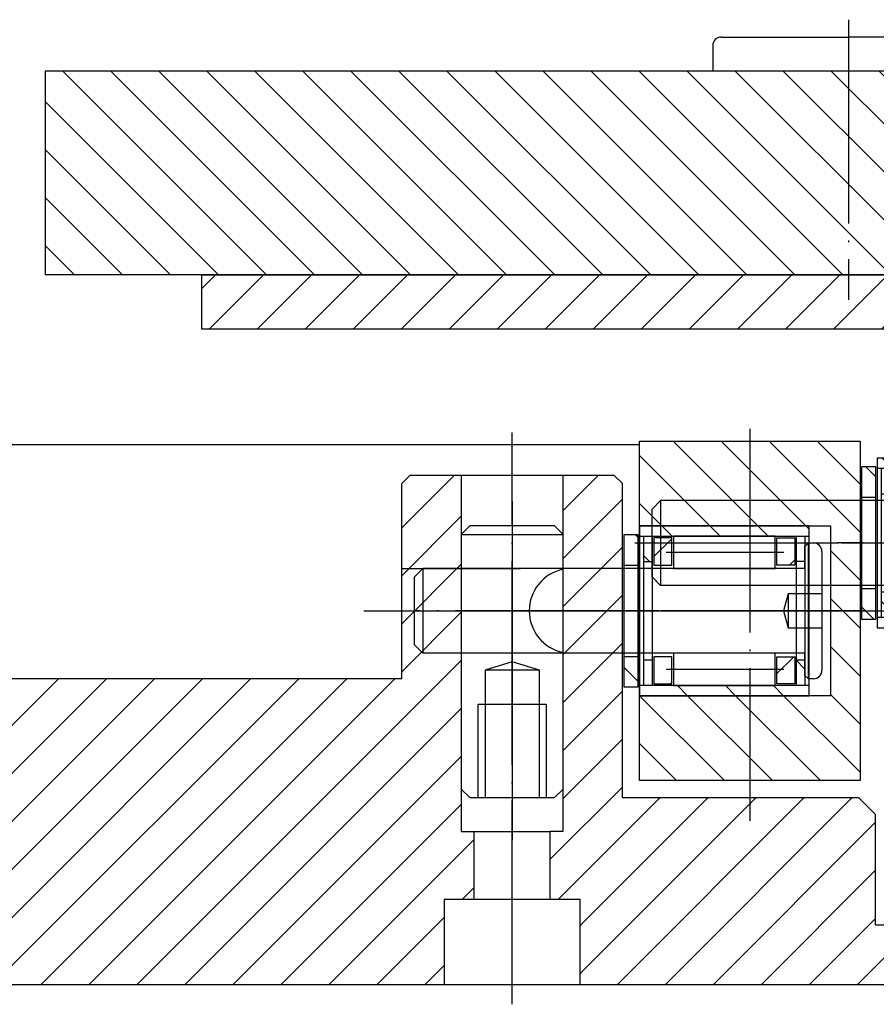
# Model space of a CAD drawing. Extents: x -1763 to 4575, y -3429 to 1051.
# Tile 53 of 80: x 3044 to 3095, y -2497 to -2439. Entities that reach past the tile are written whole.
import ezdxf

# ---------------------------------------------------------------- set-up
doc = ezdxf.new("R2010")
doc.units = 0
doc.linetypes.add('DASHED', pattern=[15, 7, -8])
doc.linetypes.add('DOT_CENTER', pattern=[14, 12, -1, 0, -1])
doc.layers.get('0').update_dxf_attribs({"linetype": 'CONTINUOUS'})
doc.layers.add('1', color=7, linetype='CONTINUOUS')
pattern_1 = [(135, (1e-14, 0), (-1.4142135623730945, -1.414213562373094), [])]
pattern_2 = [(45.00000000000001, (1e-14, 0), (-1.4142135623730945, 1.4142135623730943), [])]
pattern_3 = [(45, (0, 0), (-1.414213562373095, 1.4142135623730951), [])]
pattern_4 = [(135, (172.8808969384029, 252.1394271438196), (-1.4142135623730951, -1.414213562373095), [])]
pattern_5 = [(135, (0, 0), (-1.4142135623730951, -1.414213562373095), [])]
pattern_6 = [(135, (189.2646524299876, 256.1394271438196), (-1.4142135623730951, -1.414213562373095), [])]
pattern_7 = [(45, (6e-14, 435.1579374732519), (-1.414213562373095, 1.4142135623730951), [])]

# ---------------------------------------------------------------- blocks, each defined once
blk = doc.blocks.new('HEADPLATE__22', base_point=(3436, -2504.751241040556))
at = {"layer": '1', "color": 1, "linetype": 'CONTINUOUS'}
blk.add_line((3027, -2463.751241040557), (3081, -2463.751241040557), dxfattribs=at)
blk = doc.blocks.new('TSK_APM90__23', base_point=(2940, -2520.158101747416))
at = {"layer": '1'}
blk.add_blockref('HEADPLATE__22', (3436, -2504.751241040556), dxfattribs=at)
blk = doc.blocks.new('BEARING1_T__S__24', base_point=(276.8067011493, -508.9838387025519))
at = {"layer": '1', "linetype": 'CONTINUOUS'}
h = blk.add_hatch(dxfattribs=at)
h.set_pattern_fill('USER', color=1, scale=2, angle=45.00000000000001, pattern_type=0)
h.set_pattern_definition(pattern_2)
h.paths.add_polyline_path([(300.0894415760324, -498.9838387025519), (290.0894415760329, -498.9838387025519), (290.0894415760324, -499.5838387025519), (290.3394415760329, -499.5838387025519), (290.8394415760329, -499.5838387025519), (292.0894415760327, -499.5838387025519), (298.0894415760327, -499.5838387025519), (299.3394415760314, -499.5838387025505), (299.8394415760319, -499.5838387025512), (300.0894415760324, -499.5838387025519)])
h = blk.add_hatch(dxfattribs=at)
h.set_pattern_fill('USER', color=1, scale=2, angle=45, pattern_type=0)
h.set_pattern_definition(pattern_3)
h.paths.add_polyline_path([(290.8394415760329, -499.5838387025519), (290.8394415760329, -501.0838387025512), (290.3394415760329, -501.0838387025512), (290.3394415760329, -499.5838387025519)])
h = blk.add_hatch(dxfattribs=at)
h.set_pattern_fill('USER', color=1, scale=2, angle=135, pattern_type=0)
h.set_pattern_definition(pattern_1)
h.paths.add_polyline_path([(291.9894415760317, -499.6838387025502), (290.9394415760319, -499.6838387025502), (290.9394415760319, -501.2838387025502), (291.9894415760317, -501.2838387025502)])
h = blk.add_hatch(dxfattribs=at)
h.set_pattern_fill('USER', color=1, scale=2, angle=135, pattern_type=0)
h.set_pattern_definition(pattern_1)
h.paths.add_polyline_path([(299.2394415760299, -499.6838387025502), (298.1894415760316, -499.6838387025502), (298.1894415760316, -501.2838387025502), (299.2394415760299, -501.2838387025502)])
h = blk.add_hatch(dxfattribs=at)
h.set_pattern_fill('USER', color=1, scale=2, angle=45.00000000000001, pattern_type=0)
h.set_pattern_definition(pattern_2)
h.paths.add_polyline_path([(299.8394415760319, -499.5838387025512), (299.3394415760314, -499.5838387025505), (299.339441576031, -501.0838387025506), (299.8394415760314, -501.0838387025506)])
h = blk.add_hatch(dxfattribs=at)
h.set_pattern_fill('USER', color=1, scale=2, angle=45, pattern_type=0)
h.set_pattern_definition(pattern_3)
h.paths.add_polyline_path([(290.8394415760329, -506.8838387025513), (290.8394415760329, -508.3838387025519), (290.3394415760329, -508.3838387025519), (290.3394415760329, -506.8838387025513)])
h = blk.add_hatch(dxfattribs=at)
h.set_pattern_fill('USER', color=1, scale=2, angle=135, pattern_type=0)
h.set_pattern_definition(pattern_1)
h.paths.add_polyline_path([(291.9894415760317, -506.6838387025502), (290.9394415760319, -506.6838387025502), (290.9394415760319, -508.2838387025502), (291.9894415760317, -508.2838387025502)])
h = blk.add_hatch(dxfattribs=at)
h.set_pattern_fill('USER', color=1, scale=2, angle=135, pattern_type=0)
h.set_pattern_definition(pattern_1)
h.paths.add_polyline_path([(299.2394415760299, -506.6838387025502), (298.1894415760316, -506.6838387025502), (298.1894415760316, -508.2838387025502), (299.2394415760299, -508.2838387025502)])
h = blk.add_hatch(dxfattribs=at)
h.set_pattern_fill('USER', color=1, scale=2, angle=45.00000000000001, pattern_type=0)
h.set_pattern_definition(pattern_2)
h.paths.add_polyline_path([(299.839441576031, -506.8838387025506), (299.339441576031, -506.8838387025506), (299.339441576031, -508.3838387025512), (299.8394415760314, -508.383838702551)])
h = blk.add_hatch(dxfattribs=at)
h.set_pattern_fill('USER', color=1, scale=2, angle=45.00000000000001, pattern_type=0)
h.set_pattern_definition(pattern_2)
h.paths.add_polyline_path([(298.0894415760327, -508.3838387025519), (292.0894415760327, -508.3838387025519), (290.8394415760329, -508.3838387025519), (290.3394415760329, -508.3838387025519), (290.0894415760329, -508.3838387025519), (290.0894415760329, -508.9838387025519), (300.0894415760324, -508.9838387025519), (300.0894415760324, -508.3838387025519), (299.8394415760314, -508.383838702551), (299.339441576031, -508.3838387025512)])
at = {"layer": '1', "color": 1, "linetype": 'CONTINUOUS'}
for p, q in [((290.0894415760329, -498.9838387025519), (300.0894415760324, -498.9838387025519)), ((290.0894415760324, -499.5838387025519), (290.0894415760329, -498.9838387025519)), ((300.0894415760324, -498.9838387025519), (300.0894415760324, -499.5838387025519)), ((290.0894415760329, -508.3838387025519), (290.0894415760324, -499.5838387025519)), ((290.3394415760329, -499.5838387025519), (290.0894415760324, -499.5838387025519)), ((290.3394415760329, -499.5838387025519), (290.3394415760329, -501.0838387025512)), ((290.8394415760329, -499.5838387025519), (290.3394415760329, -499.5838387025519)), ((290.8394415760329, -501.0838387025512), (290.8394415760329, -499.5838387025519)), ((292.0894415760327, -499.5838387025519), (290.8394415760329, -499.5838387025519)), ((290.9394415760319, -499.6838387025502), (290.9394415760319, -501.2838387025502)), ((291.9894415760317, -499.6838387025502), (290.9394415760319, -499.6838387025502)), ((291.9894415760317, -501.2838387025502), (291.9894415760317, -499.6838387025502)), ((292.0894415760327, -499.5838387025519), (298.0894415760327, -499.5838387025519)), ((292.0894415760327, -501.4838387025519), (292.0894415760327, -499.5838387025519)), ((298.0894415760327, -499.5838387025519), (292.0894415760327, -499.5838387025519)), ((299.3394415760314, -499.5838387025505), (298.0894415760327, -499.5838387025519)), ((298.0894415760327, -499.5838387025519), (298.0894415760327, -501.4838387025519)), ((298.1894415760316, -499.6838387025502), (299.2394415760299, -499.6838387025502)), ((298.1894415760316, -501.2838387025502), (298.1894415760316, -499.6838387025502)), ((299.2394415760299, -499.6838387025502), (299.2394415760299, -501.2838387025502)), ((299.8394415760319, -499.5838387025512), (299.3394415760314, -499.5838387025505)), ((299.3394415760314, -499.5838387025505), (299.339441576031, -501.0838387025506)), ((299.8394415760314, -501.0838387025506), (299.8394415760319, -499.5838387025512)), ((300.0894415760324, -499.5838387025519), (299.8394415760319, -499.5838387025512)), ((300.0894415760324, -499.5838387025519), (300.0894415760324, -508.3838387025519)), ((290.3394415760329, -501.0838387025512), (290.8394415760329, -501.0838387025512)), ((290.3394415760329, -501.0838387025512), (290.3394415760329, -506.8838387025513)), ((290.8394415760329, -506.8838387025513), (290.8394415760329, -501.0838387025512)), ((299.339441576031, -501.0838387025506), (299.339441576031, -506.8838387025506)), ((299.8394415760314, -501.0838387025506), (299.339441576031, -501.0838387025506)), ((299.839441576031, -506.8838387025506), (299.8394415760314, -501.0838387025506)), ((290.9394415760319, -501.2838387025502), (291.9894415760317, -501.2838387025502)), ((298.0894415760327, -501.4838387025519), (292.0894415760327, -501.4838387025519)), ((299.2394415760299, -501.2838387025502), (298.1894415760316, -501.2838387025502)), ((290.3394415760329, -506.8838387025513), (290.8394415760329, -506.8838387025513)), ((290.3394415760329, -506.8838387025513), (290.3394415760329, -508.3838387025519)), ((290.8394415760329, -508.3838387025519), (290.8394415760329, -506.8838387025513)), ((290.9394415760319, -506.6838387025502), (290.9394415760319, -508.2838387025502)), ((291.9894415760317, -506.6838387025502), (290.9394415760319, -506.6838387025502)), ((291.9894415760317, -508.2838387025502), (291.9894415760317, -506.6838387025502)), ((292.0894415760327, -506.4838387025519), (298.0894415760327, -506.4838387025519)), ((292.0894415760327, -508.3838387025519), (292.0894415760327, -506.4838387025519)), ((298.0894415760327, -506.4838387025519), (298.0894415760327, -508.3838387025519)), ((298.1894415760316, -508.2838387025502), (298.1894415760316, -506.6838387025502)), ((298.1894415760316, -506.6838387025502), (299.2394415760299, -506.6838387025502)), ((299.2394415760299, -506.6838387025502), (299.2394415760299, -508.2838387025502)), ((299.339441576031, -506.8838387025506), (299.339441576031, -508.3838387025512)), ((299.339441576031, -506.8838387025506), (299.839441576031, -506.8838387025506)), ((299.8394415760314, -508.383838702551), (299.839441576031, -506.8838387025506)), ((290.0894415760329, -508.9838387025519), (290.0894415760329, -508.3838387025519)), ((290.0894415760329, -508.3838387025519), (290.3394415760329, -508.3838387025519)), ((290.3394415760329, -508.3838387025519), (290.8394415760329, -508.3838387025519)), ((290.8394415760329, -508.3838387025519), (292.0894415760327, -508.3838387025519)), ((290.9394415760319, -508.2838387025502), (291.9894415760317, -508.2838387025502)), ((298.0894415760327, -508.3838387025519), (292.0894415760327, -508.3838387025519)), ((292.0894415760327, -508.3838387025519), (298.0894415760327, -508.3838387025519)), ((298.0894415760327, -508.3838387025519), (299.339441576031, -508.3838387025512)), ((299.2394415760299, -508.2838387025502), (298.1894415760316, -508.2838387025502)), ((299.339441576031, -508.3838387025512), (299.8394415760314, -508.383838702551)), ((299.8394415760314, -508.383838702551), (300.0894415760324, -508.3838387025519)), ((300.0894415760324, -508.3838387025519), (300.0894415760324, -508.9838387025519)), ((300.0894415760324, -508.9838387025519), (290.0894415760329, -508.9838387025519))]:
    blk.add_line(p, q, dxfattribs=at)
at = {"layer": '1', "color": 1, "linetype": 'DOT_CENTER'}
for p, q in [((298.5222265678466, -500.5338387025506), (291.5882949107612, -500.5338387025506)), ((286.8067011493, -503.9838387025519), (302.39741196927, -503.9838387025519)), ((291.5882949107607, -507.4338387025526), (298.5222265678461, -507.4338387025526))]:
    blk.add_line(p, q, dxfattribs=at)
blk = doc.blocks.new('WASHER_CAMROLL__25', base_point=(3078.905498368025, -2478.051241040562))
at = {"layer": '1', "linetype": 'CONTINUOUS'}
h = blk.add_hatch(dxfattribs=at)
h.set_pattern_fill('USER', color=6, scale=2, angle=135, pattern_type=0)
h.set_pattern_definition(pattern_4)
h.paths.add_polyline_path([(3080.9, -2469.051241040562), (3080.1, -2469.051241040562), (3080.1, -2470.851241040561), (3080.9, -2470.851241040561)])
h = blk.add_hatch(dxfattribs=at)
h.set_pattern_fill('USER', color=6, scale=2, angle=135, pattern_type=0)
h.set_pattern_definition(pattern_4)
h.paths.add_polyline_path([(3080.9, -2476.251241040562), (3080.1, -2476.251241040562), (3080.1, -2478.051241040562), (3080.9, -2478.051241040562)])
at = {"layer": '1', "color": 6, "linetype": 'CONTINUOUS'}
for p, q in [((3080.1, -2470.851241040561), (3080.1, -2469.051241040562)), ((3080.1, -2469.051241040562), (3080.9, -2469.051241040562)), ((3080.9, -2469.051241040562), (3080.9, -2470.851241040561)), ((3080.1, -2476.251241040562), (3080.1, -2470.851241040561)), ((3080.1, -2470.851241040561), (3080.9, -2470.851241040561)), ((3080.9, -2470.851241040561), (3080.9, -2476.251241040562)), ((3080.9, -2476.251241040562), (3080.1, -2476.251241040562)), ((3080.1, -2478.051241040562), (3080.1, -2476.251241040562)), ((3080.9, -2476.251241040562), (3080.9, -2478.051241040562)), ((3080.9, -2478.051241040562), (3080.1, -2478.051241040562))]:
    blk.add_line(p, q, dxfattribs=at)
at = {"layer": '1', "color": 6, "linetype": 'DOT_CENTER'}
blk.add_line((3078.905498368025, -2473.551241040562), (3082.197198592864, -2473.551241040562), dxfattribs=at)
blk = doc.blocks.new('SHAFT_CAMROLL__26', base_point=(3066.477834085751, -2477.551241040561))
at = {"layer": '1', "color": 3, "linetype": 'CONTINUOUS'}
for p, q in [((3090.95, -2469.551241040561), (3090.75, -2469.751241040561)), ((3090.95, -2477.551241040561), (3090.95, -2469.551241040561)), ((3090.95, -2469.551241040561), (3091.25, -2469.551241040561)), ((3090.75, -2471.051241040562), (3090.75, -2469.751241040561)), ((3091.75, -2470.051241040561), (3091.75, -2472.551241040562)), ((3068.25, -2471.051241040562), (3067.75, -2471.551241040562)), ((3068.25, -2471.051241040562), (3068.25, -2476.051241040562)), ((3090.75, -2471.051241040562), (3068.25, -2471.051241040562)), ((3090.75, -2471.051241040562), (3090.75, -2476.051241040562)), ((3067.75, -2475.551241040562), (3067.75, -2471.551241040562)), ((3091.75, -2472.551241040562), (3091.75, -2477.051241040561)), ((3068.25, -2476.051241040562), (3067.75, -2475.551241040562)), ((3090.75, -2476.051241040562), (3068.25, -2476.051241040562)), ((3090.75, -2477.351241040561), (3090.75, -2476.051241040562)), ((3090.75, -2477.351241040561), (3090.95, -2477.551241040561)), ((3091.25, -2477.551241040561), (3090.95, -2477.551241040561))]:
    blk.add_line(p, q, dxfattribs=at)
at = {"layer": '1', "color": 3, "linetype": 'DASHED'}
for p, q in [((3089.75, -2472.551241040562), (3089.482050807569, -2473.551241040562)), ((3089.75, -2472.551241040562), (3089.75, -2473.551241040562)), ((3091.75, -2472.551241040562), (3089.75, -2472.551241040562)), ((3089.482050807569, -2473.551241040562), (3089.75, -2474.551241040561)), ((3089.75, -2473.551241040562), (3089.75, -2474.551241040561)), ((3089.75, -2474.551241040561), (3091.75, -2474.551241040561))]:
    blk.add_line(p, q, dxfattribs=at)
at = {"layer": '1', "color": 3, "linetype": 'DOT_CENTER'}
for p, q in [((3066.477834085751, -2473.551241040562), (3089.482050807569, -2473.551241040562)), ((3089.482050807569, -2473.551241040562), (3089.75, -2473.551241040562)), ((3089.75, -2473.551241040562), (3093.743672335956, -2473.551241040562))]:
    blk.add_line(p, q, dxfattribs=at)
at = {"layer": '1', "color": 3, "linetype": 'CONTINUOUS'}
for centre, start, end in [((3091.25, -2470.051241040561), 0, 90), ((3091.25, -2477.051241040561), -90, 0)]:
    blk.add_arc(centre, 0.5, start, end, dxfattribs=at)
at = {"layer": '1', "yscale": -1, "rotation": 180}
blk.add_blockref('BEARING1_T__S__24', (3104.282740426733, -2478.5512410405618), dxfattribs=at)
at = {"layer": '1'}
blk.add_blockref('WASHER_CAMROLL__25', (3078.905498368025, -2478.051241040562), dxfattribs=at)
blk = doc.blocks.new('CAMROLL_ASSY__27', base_point=(3074.477834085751, -2480.051241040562))
at = {"layer": '1'}
blk.add_blockref('SHAFT_CAMROLL__26', (3066.477834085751, -2477.551241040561), dxfattribs=at)
blk = doc.blocks.new('WASHER_CAMROLL__30', base_point=(3092.905498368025, -2474.051241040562))
at = {"layer": '1', "linetype": 'CONTINUOUS'}
h = blk.add_hatch(dxfattribs=at)
h.set_pattern_fill('USER', color=6, scale=2, angle=135, pattern_type=0)
h.set_pattern_definition(pattern_6)
h.paths.add_polyline_path([(3094.900000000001, -2465.051241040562), (3094.1, -2465.051241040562), (3094.1, -2466.851241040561), (3094.900000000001, -2466.851241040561)])
h = blk.add_hatch(dxfattribs=at)
h.set_pattern_fill('USER', color=6, scale=2, angle=135, pattern_type=0)
h.set_pattern_definition(pattern_6)
h.paths.add_polyline_path([(3094.900000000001, -2472.251241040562), (3094.1, -2472.251241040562), (3094.1, -2474.051241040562), (3094.900000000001, -2474.051241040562)])
at = {"layer": '1', "color": 6, "linetype": 'CONTINUOUS'}
for p, q in [((3094.1, -2466.851241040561), (3094.1, -2465.051241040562)), ((3094.1, -2465.051241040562), (3094.900000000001, -2465.051241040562)), ((3094.900000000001, -2465.051241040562), (3094.900000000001, -2466.851241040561)), ((3094.1, -2472.251241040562), (3094.1, -2466.851241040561)), ((3094.1, -2466.851241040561), (3094.900000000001, -2466.851241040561)), ((3094.900000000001, -2466.851241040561), (3094.900000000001, -2472.251241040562)), ((3094.900000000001, -2472.251241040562), (3094.1, -2472.251241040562)), ((3094.1, -2474.051241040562), (3094.1, -2472.251241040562)), ((3094.900000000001, -2472.251241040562), (3094.900000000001, -2474.051241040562)), ((3094.900000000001, -2474.051241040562), (3094.1, -2474.051241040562))]:
    blk.add_line(p, q, dxfattribs=at)
at = {"layer": '1', "color": 6, "linetype": 'DOT_CENTER'}
blk.add_line((3092.905498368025, -2469.551241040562), (3096.197198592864, -2469.551241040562), dxfattribs=at)
blk = doc.blocks.new('SHAFT_CAMROLL__31', base_point=(3080.477834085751, -2473.551241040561))
at = {"layer": '1', "color": 3, "linetype": 'CONTINUOUS'}
for p, q in [((3104.95, -2465.551241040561), (3104.75, -2465.751241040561)), ((3104.95, -2473.551241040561), (3104.95, -2465.551241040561)), ((3104.95, -2465.551241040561), (3105.25, -2465.551241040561)), ((3104.75, -2467.051241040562), (3104.75, -2465.751241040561)), ((3105.75, -2466.051241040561), (3105.75, -2468.551241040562)), ((3082.25, -2467.051241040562), (3081.75, -2467.551241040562)), ((3082.25, -2467.051241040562), (3082.25, -2472.051241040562)), ((3104.75, -2467.051241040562), (3082.25, -2467.051241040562)), ((3104.75, -2467.051241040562), (3104.75, -2472.051241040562)), ((3081.75, -2471.551241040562), (3081.75, -2467.551241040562)), ((3105.75, -2468.551241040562), (3105.75, -2473.051241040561)), ((3082.25, -2472.051241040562), (3081.75, -2471.551241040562)), ((3104.75, -2472.051241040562), (3082.25, -2472.051241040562)), ((3104.75, -2473.351241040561), (3104.75, -2472.051241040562)), ((3104.75, -2473.351241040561), (3104.95, -2473.551241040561)), ((3105.25, -2473.551241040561), (3104.95, -2473.551241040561))]:
    blk.add_line(p, q, dxfattribs=at)
at = {"layer": '1', "color": 3, "linetype": 'DASHED'}
for p, q in [((3103.75, -2468.551241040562), (3103.482050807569, -2469.551241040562)), ((3103.75, -2468.551241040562), (3103.75, -2469.551241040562)), ((3105.75, -2468.551241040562), (3103.75, -2468.551241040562)), ((3103.482050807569, -2469.551241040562), (3103.75, -2470.551241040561)), ((3103.75, -2469.551241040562), (3103.75, -2470.551241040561)), ((3103.75, -2470.551241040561), (3105.75, -2470.551241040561))]:
    blk.add_line(p, q, dxfattribs=at)
at = {"layer": '1', "color": 3, "linetype": 'DOT_CENTER'}
for p, q in [((3080.72783408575, -2469.551241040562), (3103.482050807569, -2469.551241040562)), ((3103.482050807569, -2469.551241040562), (3103.75, -2469.551241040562)), ((3103.75, -2469.551241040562), (3107.743672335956, -2469.551241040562))]:
    blk.add_line(p, q, dxfattribs=at)
at = {"layer": '1', "color": 3, "linetype": 'CONTINUOUS'}
for centre, start, end in [((3105.25, -2466.051241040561), 0, 90), ((3105.25, -2473.051241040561), -90, 0)]:
    blk.add_arc(centre, 0.5, start, end, dxfattribs=at)
at = {"layer": '1', "yscale": -1, "rotation": 180}
blk.add_blockref('BEARING1_T__S__24', (3118.282740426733, -2474.5512410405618), dxfattribs=at)
at = {"layer": '1'}
blk.add_blockref('WASHER_CAMROLL__30', (3092.905498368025, -2474.051241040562), dxfattribs=at)
blk = doc.blocks.new('CAMROLL_ASSY__32', base_point=(3088.477834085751, -2476.051241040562))
at = {"layer": '1'}
blk.add_blockref('SHAFT_CAMROLL__31', (3080.477834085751, -2473.551241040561), dxfattribs=at)
blk = doc.blocks.new('LOCKRING_S', base_point=(2980.703708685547, -2483.551241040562))
at = {"layer": '1', "linetype": 'CONTINUOUS'}
h = blk.add_hatch(dxfattribs=at)
h.set_pattern_fill('USER', color=2, scale=2, angle=135, pattern_type=0)
h.set_pattern_definition(pattern_5)
h.paths.add_polyline_path([(3094, -2463.551241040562), (3081, -2463.551241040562), (3081, -2468.551241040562), (3092.25, -2468.551241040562), (3092.25, -2478.551241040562), (3081, -2478.551241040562), (3081, -2483.551241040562), (3094, -2483.551241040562)])
at = {"layer": '1', "color": 2, "linetype": 'DOT_CENTER'}
for p, q in [((3087.5, -2462.828713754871), (3087.5, -2485.923415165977)), ((3077.227537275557, -2473.551241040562), (3098.454569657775, -2473.551241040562))]:
    blk.add_line(p, q, dxfattribs=at)
at = {"layer": '1', "color": 2, "linetype": 'CONTINUOUS'}
for p, q in [((3081, -2463.551241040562), (3094, -2463.551241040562)), ((3081, -2468.551241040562), (3081, -2463.551241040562)), ((3094, -2463.551241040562), (3094, -2483.551241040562)), ((3081, -2468.551241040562), (3092.25, -2468.551241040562)), ((3081, -2478.551241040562), (3081, -2468.551241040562)), ((3092.25, -2468.551241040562), (3092.25, -2478.551241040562)), ((3081, -2483.551241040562), (3081, -2478.551241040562)), ((3092.25, -2478.551241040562), (3081, -2478.551241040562)), ((3094, -2483.551241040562), (3081, -2483.551241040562))]:
    blk.add_line(p, q, dxfattribs=at)
at = {"layer": '1'}
blk.add_blockref('CAMROLL_ASSY__32', (3088.477834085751, -2476.051241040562), dxfattribs=at)
blk = doc.blocks.new('SHAFT_HOLDER_S', base_point=(3070.506999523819, -2464.579271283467))
at = {"layer": '1', "color": 6, "linetype": 'DOT_CENTER'}
for p, q in [((3073.506999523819, -2467.079271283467), (3073.506999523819, -2476.551241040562)), ((3082.16873925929, -2473.551241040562), (3067.770591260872, -2473.551241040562)), ((3073.506999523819, -2476.551241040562), (3073.5, -2487.054776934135))]:
    blk.add_line(p, q, dxfattribs=at)
at = {"layer": '1', "color": 6, "linetype": 'CONTINUOUS'}
for p, q in [((3070.506999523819, -2469.051241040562), (3071.006999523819, -2468.551241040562)), ((3070.506999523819, -2469.051241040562), (3076.506999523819, -2469.051241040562)), ((3070.506999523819, -2469.051241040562), (3070.506999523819, -2484.051241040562)), ((3076.006999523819, -2468.551241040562), (3071.006999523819, -2468.551241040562)), ((3076.006999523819, -2468.551241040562), (3076.506999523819, -2469.051241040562)), ((3076.506999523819, -2471.101751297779), (3076.506999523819, -2469.051241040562)), ((3076.506999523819, -2484.051241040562), (3076.506999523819, -2476.000730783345)), ((3073.506999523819, -2476.551241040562), (3071.906999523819, -2477.051241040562)), ((3075.106999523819, -2477.051241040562), (3073.506999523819, -2476.551241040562)), ((3075.106999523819, -2477.051241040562), (3071.906999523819, -2477.051241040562)), ((3071.906999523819, -2477.051241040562), (3071.906999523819, -2484.551241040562)), ((3075.106999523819, -2484.551241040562), (3075.106999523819, -2477.051241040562)), ((3071.506999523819, -2484.551241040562), (3071.506999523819, -2479.051241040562)), ((3071.506999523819, -2479.051241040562), (3075.506999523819, -2479.051241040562)), ((3075.506999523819, -2479.051241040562), (3075.506999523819, -2484.551241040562)), ((3070.506999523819, -2484.051241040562), (3071.006999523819, -2484.551241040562)), ((3076.006999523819, -2484.551241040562), (3076.506999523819, -2484.051241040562)), ((3071.006999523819, -2484.551241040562), (3071.506999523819, -2484.551241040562)), ((3071.506999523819, -2484.551241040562), (3071.906999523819, -2484.551241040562)), ((3071.906999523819, -2484.551241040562), (3075.106999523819, -2484.551241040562)), ((3075.106999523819, -2484.551241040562), (3075.506999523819, -2484.551241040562)), ((3075.506999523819, -2484.551241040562), (3076.006999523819, -2484.551241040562))]:
    blk.add_line(p, q, dxfattribs=at)
for radius, start, end in [(2.49999999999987, 101.5369590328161, 180), (2.5, 180, -101.53695903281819)]:
    blk.add_arc((3077.006999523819, -2473.551241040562), radius, start, end, dxfattribs=at)
blk = doc.blocks.new('RI_2010_12_5', base_point=(3200, -2249.617135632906))
at = {"layer": '1', "linetype": 'CONTINUOUS'}
h = blk.add_hatch(dxfattribs=at)
h.set_pattern_fill('USER', color=4, scale=2, angle=45, pattern_type=0)
h.set_pattern_definition(pattern_7)
h.paths.add_polyline_path([(3043, -2494.027241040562), (3043.879881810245, -2495.551241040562), (3069.5, -2495.551241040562), (3069.5, -2490.551241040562), (3071.25, -2490.551241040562), (3071.25, -2486.551241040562), (3070.5, -2486.551241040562), (3070.5, -2465.551241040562), (3067.5, -2465.551241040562), (3067, -2466.051241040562), (3066.999767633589, -2471.051241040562), (3066.999573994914, -2476.051241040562), (3066.999515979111, -2477.549283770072), (3034.503051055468, -2477.551236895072), (3033.99782307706, -2478.050260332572), (3034.002470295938, -2482.051241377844), (3034.503051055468, -2482.551241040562), (3043, -2482.551241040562)])
h = blk.add_hatch(dxfattribs=at)
h.set_pattern_fill('USER', color=4, scale=2, angle=45, pattern_type=0)
h.set_pattern_definition(pattern_7)
h.paths.add_polyline_path([(3076.5, -2486.551241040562), (3075.75, -2486.551241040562), (3075.75, -2490.551241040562), (3077.5, -2490.551241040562), (3077.5, -2495.551241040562), (3080, -2495.551241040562), (3096.9, -2495.551241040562), (3097.9, -2494.551241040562), (3097.900000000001, -2492.051241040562), (3094.900000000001, -2492.051241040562), (3094.900000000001, -2485.551241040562), (3093.900000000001, -2484.551241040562), (3080, -2484.551241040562), (3080, -2476.051241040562), (3080, -2471.051241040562), (3080, -2466.051241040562), (3079.5, -2465.551241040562), (3076.5, -2465.551241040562)])
at = {"layer": '1', "color": 4, "linetype": 'DOT_CENTER'}
for p, q in [((3073.5, -2496.727647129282), (3073.5, -2463.050151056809)), ((3064.771451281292, -2473.551241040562), (3083.048746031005, -2473.551241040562))]:
    blk.add_line(p, q, dxfattribs=at)
at = {"layer": '1', "color": 4, "linetype": 'CONTINUOUS'}
for p, q in [((3067.5, -2465.551241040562), (3067, -2466.051241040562)), ((3067.5, -2465.551241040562), (3070.5, -2465.551241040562)), ((3070.5, -2465.551241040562), (3076.5, -2465.551241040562)), ((3070.5, -2465.551241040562), (3070.5, -2486.551241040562)), ((3076.5, -2486.551241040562), (3076.5, -2465.551241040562)), ((3076.5, -2465.551241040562), (3079.5, -2465.551241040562)), ((3080, -2466.051241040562), (3079.5, -2465.551241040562)), ((3066.999767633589, -2471.051241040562), (3067, -2466.051241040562)), ((3080, -2471.051241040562), (3080, -2466.051241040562)), ((3066.999573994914, -2476.051241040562), (3066.999767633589, -2471.051241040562)), ((3080, -2476.051241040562), (3080, -2471.051241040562)), ((3066.999515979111, -2477.549283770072), (3066.999573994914, -2476.051241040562)), ((3080, -2484.551241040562), (3080, -2476.051241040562)), ((3066.999515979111, -2477.549283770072), (3034.503051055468, -2477.551236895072)), ((3080, -2484.551241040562), (3093.900000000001, -2484.551241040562)), ((3094.900000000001, -2485.551241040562), (3093.900000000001, -2484.551241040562)), ((3094.900000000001, -2492.051241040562), (3094.900000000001, -2485.551241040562)), ((3070.5, -2486.551241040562), (3071.25, -2486.551241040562)), ((3071.25, -2486.551241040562), (3075.75, -2486.551241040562)), ((3071.25, -2486.551241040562), (3071.25, -2490.551241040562)), ((3076.5, -2486.551241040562), (3075.75, -2486.551241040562)), ((3075.75, -2490.551241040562), (3075.75, -2486.551241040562)), ((3071.25, -2490.551241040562), (3069.5, -2490.551241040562)), ((3069.5, -2490.551241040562), (3069.5, -2495.551241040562)), ((3075.75, -2490.551241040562), (3071.25, -2490.551241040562)), ((3077.5, -2490.551241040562), (3075.75, -2490.551241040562)), ((3077.5, -2495.551241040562), (3077.5, -2490.551241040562)), ((3094.900000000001, -2492.051241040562), (3097.900000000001, -2492.051241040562)), ((3043.879881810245, -2495.551241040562), (3069.5, -2495.551241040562)), ((3069.5, -2495.551241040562), (3072.35888465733, -2495.551241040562)), ((3072.35888465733, -2495.551241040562), (3077.5, -2495.551241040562)), ((3077.5, -2495.551241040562), (3080, -2495.551241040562)), ((3080, -2495.551241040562), (3096.9, -2495.551241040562))]:
    blk.add_line(p, q, dxfattribs=at)
at = {"layer": '1', "color": 4, "linetype": 'DASHED'}
for p, q in [((3066.999767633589, -2471.051241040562), (3080, -2471.051241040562)), ((3080, -2476.051241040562), (3066.999573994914, -2476.051241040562))]:
    blk.add_line(p, q, dxfattribs=at)
at = {"layer": '1'}
blk.add_blockref('SHAFT_HOLDER_S', (3070.506999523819, -2464.579271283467), dxfattribs=at)
blk = doc.blocks.new('RI_ASSY_S', base_point=(3034.9, -2508.832605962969))
blk.add_blockref('RI_2010_12_5', (3200, -2249.617135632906))
at = {"layer": '1'}
for name, p in [('LOCKRING_S', (2980.703708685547, -2483.551241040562)), ('CAMROLL_ASSY__27', (3074.477834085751, -2480.051241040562))]:
    blk.add_blockref(name, p, dxfattribs=at)
blk = doc.blocks.new('DUTBD__34', base_point=(3055.220000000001, -2456.951241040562))
at = {"layer": '1', "linetype": 'CONTINUOUS'}
h = blk.add_hatch(dxfattribs=at)
h.set_pattern_fill('USER', color=3, scale=2, angle=45, pattern_type=0)
h.set_pattern_definition(pattern_3)
h.paths.add_polyline_path([(3152, -2453.751241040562), (3055.220000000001, -2453.751241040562), (3055.220000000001, -2456.951241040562), (3152, -2456.951241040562)])
at = {"layer": '1', "color": 3, "linetype": 'CONTINUOUS'}
for p, q in [((3055.220000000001, -2456.951241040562), (3055.220000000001, -2453.751241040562)), ((3055.220000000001, -2453.751241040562), (3152, -2453.751241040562)), ((3152, -2456.951241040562), (3055.220000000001, -2456.951241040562))]:
    blk.add_line(p, q, dxfattribs=at)
blk = doc.blocks.new('STIFF_PLATE_F', base_point=(3200, -2441.751241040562))
at = {"layer": '1', "linetype": 'CONTINUOUS'}
h = blk.add_hatch(dxfattribs=at)
h.set_pattern_fill('USER', color=5, scale=2, angle=135, pattern_type=0)
h.set_pattern_definition(pattern_5)
h.paths.add_polyline_path([(3150, -2441.751241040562), (3152, -2441.751241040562), (3152, -2453.751241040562), (3096.220000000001, -2453.751241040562), (3046, -2453.751241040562), (3046, -2441.751241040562)])
at = {"layer": '1', "color": 5, "linetype": 'DOT_CENTER'}
blk.add_line((3093.320000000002, -2438.726364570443), (3093.320000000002, -2455.23059698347), dxfattribs=at)
at = {"layer": '1', "color": 5, "linetype": 'CONTINUOUS'}
for p, q in [((3085.820000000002, -2439.751241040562), (3093.320000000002, -2439.751241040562)), ((3100.820000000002, -2439.751241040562), (3093.320000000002, -2439.751241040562)), ((3085.320000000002, -2440.251241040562), (3085.320000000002, -2441.751241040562)), ((3150, -2441.751241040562), (3046, -2441.751241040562)), ((3046, -2441.751241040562), (3046, -2453.751241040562)), ((3101.320000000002, -2441.751241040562), (3085.320000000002, -2441.751241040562)), ((3096.220000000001, -2453.751241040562), (3046, -2453.751241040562))]:
    blk.add_line(p, q, dxfattribs=at)
blk.add_arc((3085.820000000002, -2440.251241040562), 0.5, 90, 180, dxfattribs=at)
blk = doc.blocks.new('PRESSER_ASSY_S', base_point=(3044, -2500.507997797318))
at = {"layer": '1'}
for name, p in [('STIFF_PLATE_F', (3200, -2441.751241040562)), ('DUTBD__34', (3055.220000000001, -2456.951241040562))]:
    blk.add_blockref(name, p, dxfattribs=at)
blk = doc.blocks.new('WP_DOCK_FIN', base_point=(2963.309032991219, -2512.207605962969))
at = {"layer": '1'}
for name, p in [('PRESSER_ASSY_S', (3044, -2500.507997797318)), ('RI_ASSY_S', (3034.9, -2508.832605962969))]:
    blk.add_blockref(name, p, dxfattribs=at)
blk = doc.blocks.new('D-E7015-60015-1S11A', base_point=(3568.527061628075, -1838.199228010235))
at = {"layer": '1'}
blk.add_blockref('WP_DOCK_FIN', (2963.309032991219, -2512.207605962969), dxfattribs=at)
blk = doc.blocks.new('WPIF_TSK__54', base_point=(3237.82429750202, -3712.742495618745))
blk.add_blockref('D-E7015-60015-1S11A', (3568.527061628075, -1838.199228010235))
at = {"layer": '1'}
blk.add_blockref('TSK_APM90__23', (2940, -2520.158101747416), dxfattribs=at)
blk = doc.blocks.new('C-E2803-62282-1S11B__55', base_point=(3200, -2449.251241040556))
at = {"layer": '1'}
blk.add_blockref('WPIF_TSK__54', (3237.82429750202, -3712.742495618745), dxfattribs=at)

msp = doc.modelspace()

# ---------------------------------------------------------------- block references
at = {"layer": '1'}
msp.add_blockref('C-E2803-62282-1S11B__55', (3200, -2449.251241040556), dxfattribs=at)

doc.saveas('drawing.dxf')
